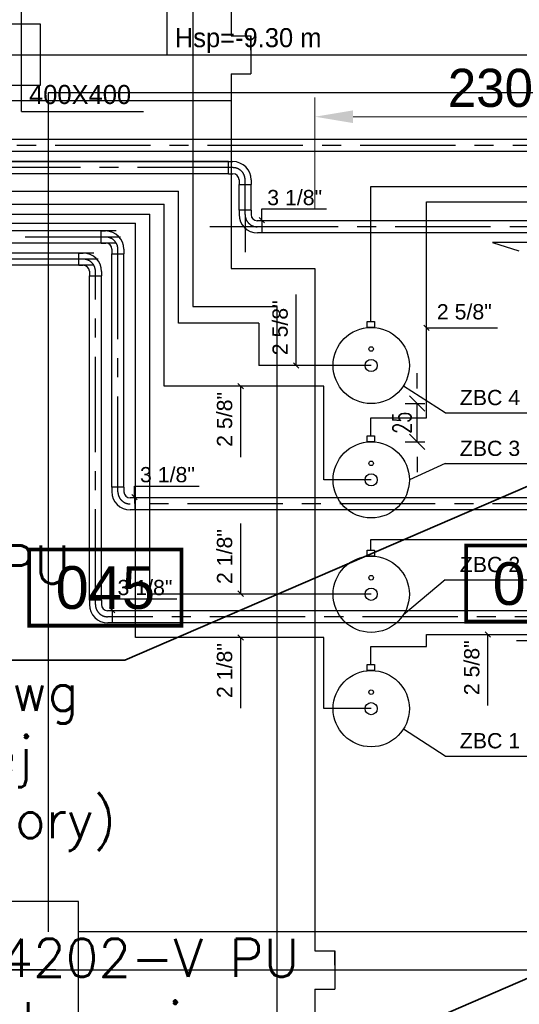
# Model space of a CAD drawing. Header units: centimetres. Extents: x -156440 to 298236, y -263599 to 81430.
# Tile 60 of 170: x 140088 to 143364, y -121457 to -115001. Entities that reach past the tile are written whole.
import ezdxf
from ezdxf.enums import TextEntityAlignment as Align

# ---------------------------------------------------------------- set-up
doc = ezdxf.new("R2010")
doc.units = ezdxf.units.CM
doc.header["$LTSCALE"] = 50
for name, pattern in [('01-101 Went PP Poziom -2$0$CENTER', [2, 1.25, -0.25, 0.25, -0.25]), ('Kondygnacja -2$0$HIDDEN2', [4.7625, 3.175, -1.5875]), ('Osie rzutów$0$DASHDOT2', [12.7, 6.35, -3.175, 0, -3.175])]:
    doc.linetypes.add(name, pattern=pattern)
doc.layers.get('0').update_dxf_attribs({"color": 8})
for name, color, linetype in [('01-101 Went PP Poziom -2$0$L_Wywiew', 6, 'Continuous'), ('bgde-tekst', 7, 'Continuous'), ('freon cieczowy', 142, 'Continuous'), ('freon gazowy', 174, 'Continuous'), ('Freon_opisy', 2, 'Continuous'), ('Freon_urządzenia', 3, 'Continuous'), ('Kondygnacja -2$0$ARCH_KONSTR_POWYŻEJ RZUTU_IST', 8, 'Kondygnacja -2$0$HIDDEN2'), ('Kondygnacja -2$0$ARCH_MUROWANE_IST', 9, 'Continuous'), ('Kondygnacja -2$0$ARCH_ŻELBET_IST', 9, 'Continuous'), ('Osie rzutów$0$ARCH_INFO_OSIE_IST', 8, 'Osie rzutów$0$DASHDOT2'), ('Pomieszczenia -2$0$ARCH_INFO_AREA_ETYKIETY_200', 8, 'Continuous')]:
    doc.layers.add(name, color=color, linetype=linetype)
for name, color, linetype, lineweight in [('bgde_fundamenty pod urządzenia', 7, 'Continuous', 35), ('bgde_maszynownia blokowo', 2, 'Continuous', 35), ('I-WL_OPISY', 4, 'Continuous', 18), ('Kondygnacja -2$0$_SP KORYTA', 8, 'Continuous', 25)]:
    doc.layers.add(name, color=color, linetype=linetype, lineweight=lineweight)
doc.layers.get('bgde_maszynownia blokowo').off()
doc.styles.add('01-101 Went PP Poziom -2$0$Arial', font='ARIAL.TTF')
doc.styles.add('Kondygnacja -2$0$Romans', font='Romans.shx', dxfattribs={"width": 0.7})
doc.styles.add('Pomieszczenia -2$0$Arial', font='ARIAL.TTF')
doc.styles.add('Romans', font='Romans.shx')

# ---------------------------------------------------------------- blocks, each defined once
blk = doc.blocks.new('Osie rzutów')
at = {"layer": 'Osie rzutów$0$ARCH_INFO_OSIE_IST', "ltscale": 10}
for p, q in [((4436.04, 10400), (13655, 10400)), ((4436.04, 9800), (15156.54, 9800)), ((6290, 9800), (6230, 9800))]:
    blk.add_line(p, q, dxfattribs=at)
blk = doc.blocks.new('Kondygnacja -2$0$konstukcja stropu -2')
at = {"layer": 'Kondygnacja -2$0$ARCH_KONSTR_POWYŻEJ RZUTU_IST', "ltscale": 10}
for p, q in [((6285, 10375), (6285, 9825)), ((6835, 10375), (6285, 10375)), ((6835, 9825), (6305, 9825))]:
    blk.add_line(p, q, dxfattribs=at)
blk = doc.blocks.new('Pomieszczenia -2$0$etykieta_numer')
at = {"color": 0, "linetype": 'ByBlock', "const_width": 2.44}
blk.add_lwpolyline([(-50, -50), (-50, 0), (50, 0), (50, -50)], close=True, dxfattribs=at)
at = {"color": 0, "linetype": 'ByBlock', "style": 'Pomieszczenia -2$0$Arial'}
blk.add_attdef('AECAREA:NUMER_LOKALU', text='', height=28, dxfattribs=at).set_placement((0, -25), align=Align.MIDDLE)
blk = doc.blocks.new('Kondygnacja -2$0$_Oblique')
at = {"color": 0, "linetype": 'ByBlock', "lineweight": -2}
blk.add_line((-0.5, -0.5), (0.5, 0.5), dxfattribs=at)
blk = doc.blocks.new('A$C45891BCF')
at = {"layer": 'freon cieczowy'}
for p, q in [((-103.62, 510.53, 4128.73), (110.55, 510.53, -348)), ((110.55, 424.03), (110.55, 510.53)), ((236.6, 513.6, -348), (650.55, 513.6, -348)), ((236.6, 425.23, -348), (236.6, 513.6, -348)), ((273.16, 503.61, -348), (501.06, 503.61, -348)), ((273.16, 362.05, -348), (273.16, 503.61, -348)), ((-126.95, 502.05, 4128.73), (101.16, 502.05, -170.91)), ((101.16, 382.71), (101.16, 502.05)), ((-103.62, 495.53, 4128.73), (91.71, 495.53, 45.86)), ((91.71, 246.33), (91.71, 495.53)), ((154.19, 495.24, 4128.73), (154.19, 470.59, 4128.73)), ((-126.95, 489.56, 4128.73), (82.32, 489.56, 184.26)), ((82.32, 218.07), (82.32, 489.56)), ((162.19, 487.24, 4128.73), (130.97, 487.24, 4128.73)), ((163.21, 424.03), (110.55, 424.03)), ((163.21, 424.03), (163.21, 396.33)), ((236.86, 396.33), (163.21, 396.33)), ((205.7, 382.71), (101.16, 382.71)), ((205.7, 321.33), (205.7, 382.71)), ((236.6, 362.05, -348), (273.16, 362.05, -348)), ((236.6, 350.23, -348), (236.6, 362.05, -348)), ((236.86, 321.33), (205.7, 321.33)), ((236.6, 282.14, -348), (650.55, 282.14, -348)), ((236.6, 275.23, -348), (236.6, 282.14, -348)), ((236.86, 246.33), (91.71, 246.33)), ((273.16, 219.91, -348), (502.07, 219.91, -348)), ((273.16, 212.05, -348), (273.16, 219.91, -348)), ((205.7, 218.07), (82.32, 218.07)), ((205.7, 171.33), (205.7, 218.07)), ((236.6, 212.05, -348), (273.16, 212.05, -348)), ((236.6, 200.23, -348), (236.6, 212.05, -348)), ((236.86, 171.33, -348), (205.7, 171.33, -348))]:
    blk.add_line(p, q, dxfattribs=at)
at = {"layer": 'freon cieczowy', "color": 4}
for p, q in [((267.01, 381.33, -348), (267.01, 391.33, -348)), ((259.01, 371.33, -348), (272.01, 371.33, -348)), ((267.01, 346.33, -348), (267.01, 371.33, -348)), ((259.01, 346.33, -348), (272.01, 346.33, -348)), ((267.01, 336.33, -348), (267.01, 326.33, -348))]:
    blk.add_line(p, q, dxfattribs=at)
at = {"layer": 'freon cieczowy', "color": 2}
for p, q in [((285.36, 365.27, -348), (257.92, 382.85, -348)), ((285.36, 365.27, -348), (347.42, 365.27, -348)), ((285.36, 331.98, -348), (261.86, 321.33, -348)), ((285.36, 331.98, -348), (347.42, 331.98, -348)), ((285.36, 255.83, -348), (257.92, 232.85, -348)), ((285.36, 255.83, -348), (347.42, 255.83, -348)), ((285.36, 140.27, -348), (257.92, 157.85, -348)), ((285.36, 140.27, -348), (347.42, 140.27, -348))]:
    blk.add_line(p, q, dxfattribs=at)
at = {"layer": 'freon gazowy'}
for p, q in [((692.07, 544.5, 4128.73), (-106.95, 544.5, 4128.73)), ((692.13, 536.56, 4128.73), (-106.95, 536.56, 4128.73)), ((143.22, 529.99, 4128.73), (-106.95, 529.99, 4128.73)), ((143.22, 529.99, 4128.73), (146.16, 529.99, 4128.73)), ((143.22, 522.06, 4128.73), (143.22, 529.99, 4128.73)), ((143.22, 522.06, 4128.73), (-106.95, 522.06, 4128.73)), ((143.22, 522.06, 4128.73), (146.22, 522.06, 4128.73)), ((150.22, 518.06, 4128.73), (150.22, 515.06, 4128.73)), ((158.16, 517.99, 4128.73), (158.16, 514.99, 4128.73)), ((150.22, 515.06, 4128.73), (158.16, 514.99, 4128.73)), ((150.22, 498.21, 4128.73), (150.22, 515.06, 4128.73)), ((158.16, 498.21, 4128.73), (158.16, 514.99, 4128.73)), ((158.16, 498.21, 4128.73), (150.22, 498.21, 4128.73)), ((150.22, 498.21, 4128.73), (150.22, 495.27, 4128.73)), ((158.16, 498.21, 4128.73), (158.16, 495.21, 4128.73)), ((165.16, 491.21, 4128.73), (162.16, 491.21, 4128.73)), ((515.12, 491.21, -348), (165.16, 491.21)), ((165.16, 491.21, 4128.73), (165.22, 483.27, 4128.73)), ((69.62, 484.5, 4128.73), (-106.95, 484.5, 4128.73)), ((59.81, 484.5, 4128.73), (62.75, 484.5, 4128.73)), ((59.81, 476.56, 4128.73), (59.81, 484.5, 4128.73)), ((165.22, 483.27, 4128.73), (162.22, 483.27, 4128.73)), ((515.19, 483.27, -348), (165.22, 483.27)), ((69.62, 476.56, 4128.73), (-106.95, 476.56, 4128.73)), ((59.81, 476.56, 4128.73), (62.81, 476.56, 4128.73)), ((66.81, 472.56, 4128.73), (66.81, 469.56, 4128.73)), ((74.75, 472.5, 4128.73), (74.75, 469.5, 4128.73)), ((54.9, 469.99, 348.86), (-106.95, 469.99, 4128.73)), ((45.09, 469.99, 3818.84), (48.03, 469.99, 3818.84)), ((45.09, 462.06, 3818.84), (45.09, 469.99, 3818.84)), ((66.81, 316.54), (66.81, 469.56)), ((66.81, 469.56, 4128.73), (74.75, 469.5, 4128.73)), ((74.75, 316.54), (74.75, 469.5)), ((54.9, 462.06, 348.86), (-106.95, 462.06, 4128.73)), ((45.09, 462.06, 3818.84), (48.09, 462.06, 3818.84)), ((52.09, 458.06, 3818.84), (52.09, 455.06, 3818.84)), ((52.09, 242.55), (52.09, 455.06)), ((52.09, 455.06, 3818.84), (60.03, 454.99, 3818.84)), ((60.03, 457.99, 3818.84), (60.03, 454.99, 3818.84)), ((60.03, 242.55), (60.03, 454.99)), ((66.81, 316.54), (66.81, 313.6)), ((74.75, 316.54), (66.81, 316.54)), ((74.75, 316.54), (74.75, 313.54)), ((81.75, 309.54), (78.75, 309.54)), ((678.83, 309.54), (81.75, 309.54)), ((81.75, 309.54), (81.81, 301.6)), ((81.81, 301.6), (78.81, 301.6)), ((678.9, 301.6), (81.81, 301.6)), ((52.09, 242.55), (52.09, 239.61)), ((60.03, 242.55), (52.09, 242.55)), ((60.03, 242.55), (60.03, 239.55)), ((67.03, 235.55), (64.03, 235.55)), ((493.57, 235.55), (67.03, 235.55)), ((67.03, 235.55), (67.09, 227.61)), ((67.09, 227.61), (64.09, 227.61)), ((493.64, 227.61), (67.09, 227.61))]:
    blk.add_line(p, q, dxfattribs=at)
at = {"layer": 'freon gazowy', "color": 7, "linetype": '01-101 Went PP Poziom -2$0$CENTER'}
for p, q in [((692.1, 540.53, 4128.73), (-106.95, 540.53, 4128.73)), ((146.19, 526.02, 4128.73), (-106.95, 526.02, 4128.73)), ((154.19, 495.24, 4128.73), (154.19, 518.02, 4128.73)), ((515.16, 487.24, -348), (162.19, 487.24)), ((72.59, 480.53, 4128.73), (-106.95, 480.53, 4128.73)), ((70.78, 313.57), (70.78, 472.53)), ((57.87, 466.02, 279.53), (-106.95, 466.02, 4128.73)), ((56.06, 239.58), (56.06, 458.02)), ((678.87, 305.57), (78.78, 305.57)), ((493.6, 231.58), (64.06, 231.58))]:
    blk.add_line(p, q, dxfattribs=at)
at = {"layer": 'freon gazowy'}
for centre, radius, start, end in [((146.16, 517.99, 4128.73), 12, 0, 90), ((146.22, 518.06, 4128.73), 4, 0, 90), ((162.22, 495.27, 4128.73), 12, 180, 270), ((162.16, 495.21, 4128.73), 4, 180, 270), ((62.75, 472.5, 4128.73), 12, 0, 90), ((62.81, 472.56, 4128.73), 4, 0, 90), ((48.03, 457.99, 3818.84), 12, 0, 90), ((48.09, 458.06, 3818.84), 4, 0, 90), ((78.81, 313.6, 3099.05), 12, 180, 270), ((78.75, 313.54, 3099.05), 4, 180, 270), ((64.09, 239.61, 2604.45), 12, 180, 270), ((64.03, 239.55, 2604.45), 4, 180, 270)]:
    blk.add_arc(centre, radius, start, end, dxfattribs=at)
at = {"layer": 'freon gazowy', "color": 7, "linetype": '01-101 Went PP Poziom -2$0$CENTER'}
for centre, start, end in [((146.19, 518.02, 4128.73), 0, 90), ((162.19, 495.24, 4128.73), 180, 270), ((62.78, 472.53, 4128.73), 0, 90), ((48.06, 458.02, 3818.84), 0, 90), ((78.78, 313.57, 3099.05), 180, 270), ((64.06, 239.58, 2604.45), 180, 270)]:
    blk.add_arc(centre, 8, start, end, dxfattribs=at)
at = {"layer": 'Freon_opisy', "color": 2}
for p, q in [((165.16, 491.59, 4128.73), (165.16, 498.94, 4128.73)), ((165.16, 498.94, 4128.73), (207.59, 498.94, 4128.73)), ((166.92, 489.82, 4128.73), (163.39, 493.36, 4128.73)), ((370.38, 477.06, -348), (316.37, 477.06, -348)), ((316.37, 477.06, -348), (333.58, 471.51, -348)), ((187.68, 396.33), (187.68, 442.8)), ((274.93, 419.18, -348), (271.39, 422.72, -348)), ((273.16, 420.95, -348), (319.64, 420.95, -348)), ((189.45, 394.56), (185.92, 398.1)), ((153.05, 380.94), (149.52, 384.47)), ((151.29, 336.23), (151.29, 382.71)), ((81.74, 309.92), (81.74, 317.27)), ((81.74, 317.27), (124.17, 317.27)), ((83.51, 308.15), (79.98, 311.68)), ((151.29, 246.33), (151.29, 292.8)), ((153.05, 244.97), (149.52, 248.51)), ((67.02, 235.93), (67.02, 243.28)), ((67.02, 243.28), (109.45, 243.28)), ((68.79, 234.17), (65.26, 237.7)), ((153.05, 216.3), (149.52, 219.83)), ((315.09, 218.14, -348), (311.56, 221.67, -348)), ((313.33, 173.43, -348), (313.33, 219.91, -348)), ((151.29, 171.59), (151.29, 218.07)), ((386.12, 215.86, -348), (332.12, 215.86, -348))]:
    blk.add_line(p, q, dxfattribs=at)
at = {"layer": 'Freon_urządzenia'}
for p, q in [((234.2, 425.23, -348), (238.99, 425.23, -348)), ((234.2, 421.33, -348), (234.2, 425.23, -348)), ((238.99, 421.33, -348), (234.2, 421.33, -348)), ((238.99, 425.23, -348), (238.99, 421.33, -348)), ((234.2, 346.33, -348), (234.2, 350.23, -348)), ((234.2, 350.23, -348), (238.99, 350.23, -348)), ((238.99, 350.23, -348), (238.99, 346.33, -348)), ((238.99, 346.33, -348), (234.2, 346.33, -348)), ((234.2, 275.23, -348), (238.99, 275.23, -348)), ((234.2, 271.33, -348), (234.2, 275.23, -348)), ((238.99, 271.33, -348), (234.2, 271.33, -348)), ((238.99, 275.23, -348), (238.99, 271.33, -348)), ((234.2, 200.23, -348), (238.99, 200.23, -348)), ((234.2, 196.33, -348), (234.2, 200.23, -348)), ((238.99, 200.23, -348), (238.99, 196.33, -348)), ((238.99, 196.33, -348), (234.2, 196.33, -348))]:
    blk.add_line(p, q, dxfattribs=at)
for centre, radius in [((236.86, 396.33, -348), 25), ((236.86, 407.15, -348), 1.5), ((236.86, 396.33, -348), 4), ((236.86, 321.33, -348), 25), ((236.86, 332.15, -348), 1.5), ((236.86, 321.33, -348), 4), ((236.86, 246.33, -348), 25), ((236.86, 257.15, -348), 1.5), ((236.86, 246.33, -348), 4), ((236.86, 171.33, -348), 25), ((236.86, 182.15, -348), 1.5), ((236.86, 171.33, -348), 4)]:
    blk.add_circle(centre, radius, dxfattribs=at)
at = {"layer": 'I-WL_OPISY', "ltscale": 0.1}
for p, q in [((200, 498.51), (200, 571.91)), ((225, 559.41), (405, 559.41))]:
    blk.add_line(p, q, dxfattribs=at)
at = {"layer": 'I-WL_OPISY'}
blk.add_solid([(225, 563.58), (225, 555.24), (200, 559.41)], dxfattribs=at)
at = {"layer": 'freon cieczowy', "color": 4, "xscale": 10, "yscale": 10, "zscale": 10}
for p, rotation in [((267.01, 371.33, -348), 270), ((267.01, 346.33, -348), 90)]:
    blk.add_blockref('Kondygnacja -2$0$_Oblique', p, dxfattribs=dict(at, rotation=rotation))
at = {"layer": 'freon cieczowy', "color": 4, "insert": (257.01, 358.83, -348), "char_height": 12, "attachment_point": 5, "rotation": 90, "style": 'Kondygnacja -2$0$Romans'}
blk.add_mtext('\\A1;25', dxfattribs=at)
at = {"layer": 'Freon_opisy', "style": '01-101 Went PP Poziom -2$0$Arial'}
for s, p in [('3 1/8"', (168.66, 501.42, 8605.47)), ('2 5/8"', (279.88, 426.53, 4128.73)), ('3 1/8"', (85.25, 319.75, 7575.78)), ('3 1/8"', (70.53, 245.76, 7081.19))]:
    blk.add_text(s, height=10, dxfattribs=at).set_placement(p)
for s, p in [('2 5/8"', (182.1, 403.04, 4128.73)), ('2 5/8"', (145.7, 342.95, 4302.73)), ('2 1/8"', (145.7, 253.04, 4128.73)), ('2 1/8"', (145.7, 178.3, 4302.73)), ('2 5/8"', (307.74, 180.14, 4128.73))]:
    blk.add_text(s, height=10, rotation=90, dxfattribs=at).set_placement(p)
at = {"layer": 'Freon_opisy', "color": 2, "style": '01-101 Went PP Poziom -2$0$Arial'}
for s, p in [('ZBC 4', (294.93, 370.31, 4128.73)), ('ZBC 3', (294.93, 337.01, 4128.73)), ('ZBC 2', (294.93, 260.87, 4128.73)), ('ZBC 1', (294.93, 145.31, 4128.73))]:
    blk.add_text(s, height=10, dxfattribs=at).set_placement(p)
at = {"layer": 'I-WL_OPISY', "insert": (315, 578.16), "char_height": 25, "attachment_point": 5}
blk.add_mtext('230', dxfattribs=at)
blk = doc.blocks.new('*a616')
at = {"layer": 'bgde-tekst'}
blk.add_line((0, 0), (1279.2, 0), dxfattribs=at)
blk = doc.blocks.new('*a683')
at = {"layer": 'bgde-tekst'}
blk.add_line((0, 0), (800, 0), dxfattribs=at)

msp = doc.modelspace()

# ---------------------------------------------------------------- linework, layer by layer
at = {"layer": '01-101 Went PP Poziom -2$0$L_Wywiew', "extrusion": (-1.22465e-16, 2.01948e-28, -1)}
for p, q in [((141474.241, -115533.313, -3480), (136964.275, -115533.313, -3480)), ((141474.241, -115933.313, -3480), (136964.275, -115933.313, -3480))]:
    msp.add_line(p, q, dxfattribs=at)
at = {"layer": '01-101 Went PP Poziom -2$0$L_Wywiew'}
msp.add_line((141474.241, -115533.313, -3480), (141474.241, -115933.313, -3480), dxfattribs=at)
at = {"layer": 'bgde-tekst'}
for points in [[(140099.551, -115604.441), (140099.551, -114928.215), (140099.551, -114928.215)], [(141055.287, -115231.769), (141055.287, -114937.462), (141055.287, -114937.462)]]:
    msp.add_lwpolyline(points, dxfattribs=at)
at = {"layer": 'bgde_fundamenty pod urządzenia'}
for p, q in [((144761.421, -117478.493, -3480), (140778.266, -119200.173)), ((140778.266, -119200.173), (135524.241, -119200.173, -3480)), ((146263.065, -120055.61, -3480), (142279.91, -121777.29))]:
    msp.add_line(p, q, dxfattribs=at)
at = {"layer": 'Kondygnacja -2$0$ARCH_MUROWANE_IST', "ltscale": 4}
for p, q in [((141224.241, -113589.129, -3480), (141224.241, -116881.769, -3480)), ((141474.241, -113589.129, -3480), (141474.241, -115106.769, -3480)), ((141474.241, -115106.769, -3480), (141604.241, -115106.769, -3480)), ((141604.241, -115106.769, -3480), (141604.241, -115356.769, -3480)), ((141604.241, -115200.443, -3480), (141604.241, -115106.769, -3480)), ((141474.241, -115356.769, -3480), (141604.241, -115356.769, -3480)), ((141474.241, -115356.769, -3480), (141474.241, -116631.769, -3480)), ((141474.241, -116631.769, -3480), (142024.241, -116631.769, -3480)), ((142024.241, -116631.769, -3480), (142024.241, -121106.769, -3480)), ((141224.241, -116881.769, -3480), (141774.241, -116881.769, -3480)), ((141774.241, -116881.769, -3480), (141774.241, -122581.735, -3480)), ((142024.241, -121106.769, -3480), (142154.241, -121106.769, -3480)), ((142154.241, -121106.769, -3480), (142154.241, -121356.769, -3480)), ((142154.241, -121200.443, -3480), (142154.241, -121106.769, -3480)), ((142024.241, -121356.769, -3480), (142154.241, -121356.769, -3480)), ((142024.241, -121356.769, -3480), (142024.241, -122581.735, -3480))]:
    msp.add_line(p, q, dxfattribs=at)
at = {"layer": 'Kondygnacja -2$0$ARCH_ŻELBET_IST', "ltscale": 4}
for p, q in [((140474.241, -120781.769, -3480), (139674.241, -120781.769, -3480)), ((140474.241, -121681.769, -3480), (140474.241, -120781.769, -3480))]:
    msp.add_line(p, q, dxfattribs=at)
at = {"layer": 'Kondygnacja -2$0$ARCH_ŻELBET_IST', "ltscale": 4, "elevation": -3480}
msp.add_lwpolyline([(139824.241, -115431.769), (140224.241, -115431.769), (140224.241, -115031.769), (139824.241, -115031.769)], close=True, dxfattribs=at)

# ---------------------------------------------------------------- block references
at = {"layer": 'bgde-tekst'}
for name, p in [('*a616', (141055.287, -115231.769)), ('*a683', (140099.551, -115604.441))]:
    msp.add_blockref(name, p, dxfattribs=at)
at = {"layer": 'bgde_maszynownia blokowo', "xscale": 10, "yscale": 10, "zscale": 10}
msp.add_blockref('A$C45891BCF', (140024.241, -121231.769), dxfattribs=at)
at = {"layer": 'Kondygnacja -2$0$_SP KORYTA', "xscale": 10, "yscale": 10, "zscale": 10}
msp.add_blockref('Kondygnacja -2$0$konstukcja stropu -2', (77424.241, -219231.769, -3480), dxfattribs=at)
at = {"layer": 'Osie rzutów$0$ARCH_INFO_OSIE_IST', "xscale": 10, "yscale": 10, "zscale": 10}
msp.add_blockref('Osie rzutów', (77424.241, -219231.769), dxfattribs=at)
at = {"layer": 'Pomieszczenia -2$0$ARCH_INFO_AREA_ETYKIETY_200', "linetype": 'Continuous', "lineweight": -3}
ref = msp.add_blockref('Pomieszczenia -2$0$etykieta_numer', (143514.877, -118448.147, 6300), dxfattribs=dict(at, xscale=10, yscale=10, zscale=10))
ref.add_attrib('AECAREA:NUMBER', '047', dxfattribs={"layer": '0', "color": 0, "linetype": 'ByBlock', "height": 280, "style": 'Pomieszczenia -2$0$Arial'}).set_placement((143514.877, -118698.147, 6300), align=Align.MIDDLE)
ref = msp.add_blockref('Pomieszczenia -2$0$etykieta_numer', (140649.693, -118474.266, 6300), dxfattribs=dict(at, xscale=10, yscale=10, zscale=10))
ref.add_attrib('AECAREA:NUMBER', '045', dxfattribs={"layer": '0', "color": 0, "linetype": 'ByBlock', "height": 280, "style": 'Pomieszczenia -2$0$Arial'}).set_placement((140649.693, -118724.266, 6300), align=Align.MIDDLE)

# ---------------------------------------------------------------- texts
at = {"layer": 'bgde-tekst'}
for s, p in [('Hsp=-9.30 m ', (141105.287, -115181.769)), ('400X400', (140149.551, -115554.441))]:
    msp.add_text(s, height=125, dxfattribs=at).set_placement(p)
at = {"layer": 'bgde_fundamenty pod urządzenia', "char_height": 250, "width": 6611.64715, "attachment_point": 1, "style": 'Romans'}
for s, insert in [('Agregat typ MEA 4602-V PU\\Pproszę o zaprojektowanie fundamentu dla urządzeń wg danych z karty katalogowej (wymiar, masa, wibroizolatory)', (135524.241, -118449.743, -3480)), ('Agregat typ MEA 4202-V PU\\Pproszę o zaprojektowanie fundamentu dla urządzeń wg danych z karty katalogowej\\P(wymiar, masa, wibroizolatory)', (137025.885, -121026.86, -3480))]:
    msp.add_mtext(s, dxfattribs=dict(at, insert=insert))

doc.saveas('drawing.dxf')
